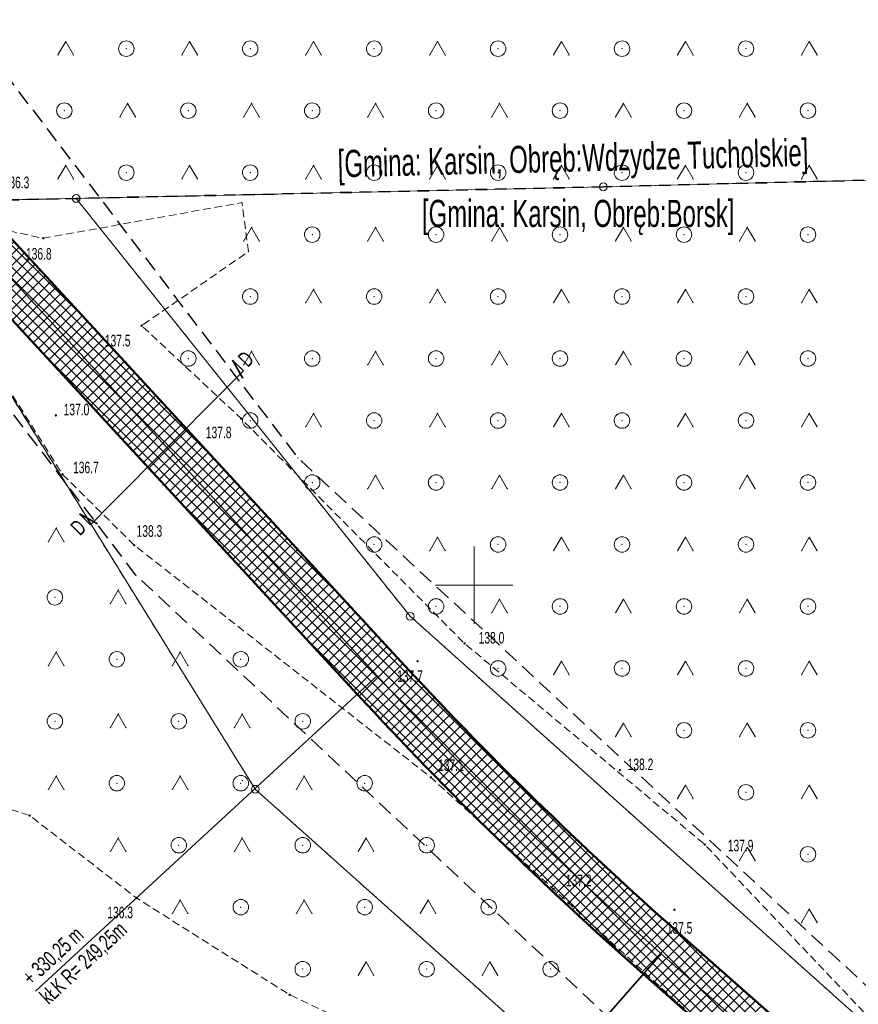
# Model space of a CAD drawing. Extents: x 6456700 to 6518119, y 5963420 to 5980059.
# Tile 89 of 256: x 6511989 to 6512044, y 5964722 to 5964785. Entities that reach past the tile are written whole.
import ezdxf
from ezdxf.enums import TextEntityAlignment as Align

# ---------------------------------------------------------------- set-up
doc = ezdxf.new("R2010")
doc.units = 0
doc.header["$MEASUREMENT"] = 0
for name, pattern in [('L_0_03', [1, 0.5, -0.5]), ('L_0_04', [1.5, 1, -0.5]), ('L_0_50', [1.25, 0.75, -0.5]), ('L_0_5A', [0.75, 0.5, -0.25])]:
    doc.linetypes.add(name, pattern=pattern)
doc.layers.get('0').update_dxf_attribs({"color": 2, "linetype": 'CONTINUOUS', "lineweight": 5})
for name, color, linetype, lineweight in [('18mm Kreska ciągła', 7, 'CONTINUOUS', 18), ('202_punkt_graniczny', 7, 'CONTINUOUS', 18), ('216_obreb_ewidencyjny', 7, 'CONTINUOUS', 18), ('218_kontur_uzytku_gruntowego', 96, 'L_0_03', 18), ('219_dzialka_ewidencyjna', 7, 'CONTINUOUS', 18), ('35mm Ciągła', 7, 'CONTINUOUS', 35), ('50mm Kreska ciągła', 7, 'CONTINUOUS', 50), ('9mm Kreska ciągła', 252, 'CONTINUOUS', 9), ('ogrodzenie_trwale', 7, 'CONTINUOUS', 18), ('pikieta_naturalna', 7, 'CONTINUOUS', 18), ('pikieta_naturalna_Atr2', 7, 'CONTINUOUS', 18), ('siatka_krzyrzy', 7, 'CONTINUOUS', 18), ('teren_zalesiony', 7, 'CONTINUOUS', 18), ('Zakres', 7, 'CONTINUOUS', 18)]:
    doc.layers.add(name, color=color, linetype=linetype, lineweight=lineweight)
doc.styles.get("Standard").update_dxf_attribs({"font": 'txt', "width": 0.75})
doc.styles.add('Znaczniki', font='GOTHIC.TTF', dxfattribs={"width": 0.7})

# ---------------------------------------------------------------- blocks, each defined once
blk = doc.blocks.new('mdcp_nowa')
at = {"layer": 'pikieta_naturalna', "linetype": 'Continuous', "lineweight": 18}
for points in [[(6494722.19, 5981222.345, 1), (6494722.19, 5981222.435, 1)], [(6494728.54, 5981216.705, 1), (6494728.54, 5981216.795, 1)], [(6494723, 5981210.915, 1), (6494723, 5981211.005, 1)], [(6494734.96, 5981210.705, 1), (6494734.96, 5981210.795, 1)], [(6494723.42, 5981207.115, 1), (6494723.42, 5981207.205, 1)], [(6494728.06, 5981202.535, 1), (6494728.06, 5981202.625, 1)], [(6494749.38, 5981196.195, 1), (6494749.38, 5981196.285, 1)], [(6494746.35, 5981195.045, 1), (6494746.35, 5981195.135, 1)], [(6494747.2, 5981187.555, 1), (6494747.2, 5981187.645, 1)], [(6494759.41, 5981188.015, 1), (6494759.41, 5981188.105, 1)], [(6494721.31, 5981185.085, 1), (6494721.31, 5981185.175, 1)], [(6494764.89, 5981183.215, 1), (6494764.89, 5981183.305, 1)], [(6494728.2, 5981179.765, 1), (6494728.2, 5981179.855, 1)], [(6494755.13, 5981180.335, 1), (6494755.13, 5981180.425, 1)], [(6494762.93, 5981179.005, 1), (6494762.93, 5981179.095, 1)], [(6494738.09, 5981173.515, 1), (6494738.09, 5981173.605, 1)]]:
    blk.add_hatch(color=18, dxfattribs=at).paths.add_polyline_path(points)
at = {"layer": '202_punkt_graniczny', "color": 7, "linetype": 'Continuous', "lineweight": 18}
for centre in [(6494758.34, 5981225.71), (6494724.31, 5981224.96), (6494745.87, 5981197.99), (6494735.87, 5981186.83)]:
    blk.add_circle(centre, 0.25, dxfattribs=at)
at = {"layer": '202_punkt_graniczny'}
for p in [(6494758.34, 5981225.71), (6494724.31, 5981224.96), (6494745.87, 5981197.99), (6494735.87, 5981186.83)]:
    blk.add_point(p, dxfattribs=at)
at = {"layer": '216_obreb_ewidencyjny', "color": 7, "linetype": 'L_0_50', "lineweight": 35, "flags": 128}
for points in [[(6494810.152, 5981227.023), (6494758.34, 5981225.71)], [(6494758.34, 5981225.71), (6494724.31, 5981224.96)], [(6494712.38, 5981224.7), (6494724.31, 5981224.96)]]:
    blk.add_lwpolyline(points, dxfattribs=at)
at = {"layer": '216_obreb_ewidencyjny'}
for p in [(6494758.34, 5981225.71), (6494724.31, 5981224.96), (6494724.31, 5981224.96)]:
    blk.add_point(p, dxfattribs=at)
at = {"layer": '218_kontur_uzytku_gruntowego', "lineweight": 18, "flags": 128}
for points in [[(6494810.152, 5981227.023), (6494758.34, 5981225.71)], [(6494758.34, 5981225.71), (6494724.31, 5981224.96)], [(6494724.31, 5981224.96), (6494712.38, 5981224.7)], [(6494712.38, 5981224.7), (6494735.87, 5981186.83)], [(6494745.87, 5981197.99), (6494724.31, 5981224.96)], [(6494810.28, 5981140.37), (6494745.87, 5981197.99)], [(6494735.87, 5981186.83), (6494800.28, 5981129.22)]]:
    blk.add_lwpolyline(points, dxfattribs=at)
at = {"layer": '218_kontur_uzytku_gruntowego'}
for p in [(6494758.34, 5981225.71), (6494758.34, 5981225.71), (6494758.34, 5981225.71), (6494758.34, 5981225.71), (6494724.31, 5981224.96), (6494724.31, 5981224.96), (6494724.31, 5981224.96), (6494724.31, 5981224.96), (6494724.31, 5981224.96), (6494724.31, 5981224.96), (6494745.87, 5981197.99), (6494745.87, 5981197.99), (6494745.87, 5981197.99), (6494745.87, 5981197.99), (6494735.87, 5981186.83), (6494735.87, 5981186.83), (6494735.87, 5981186.83), (6494735.87, 5981186.83)]:
    blk.add_point(p, dxfattribs=at)
at = {"layer": '219_dzialka_ewidencyjna', "color": 3, "linetype": 'Continuous', "lineweight": 18, "flags": 128}
for points in [[(6494758.34, 5981225.71), (6494810.152, 5981227.023)], [(6494724.31, 5981224.96), (6494758.34, 5981225.71)], [(6494712.38, 5981224.7), (6494724.31, 5981224.96)], [(6494712.38, 5981224.7), (6494735.87, 5981186.83)], [(6494724.31, 5981224.96), (6494745.87, 5981197.99)], [(6494745.87, 5981197.99), (6494810.28, 5981140.37)], [(6494800.28, 5981129.22), (6494735.87, 5981186.83)]]:
    blk.add_lwpolyline(points, dxfattribs=at)
at = {"layer": '219_dzialka_ewidencyjna', "color": 3}
for p in [(6494758.34, 5981225.71), (6494758.34, 5981225.71), (6494724.31, 5981224.96), (6494724.31, 5981224.96), (6494724.31, 5981224.96), (6494745.87, 5981197.99), (6494745.87, 5981197.99), (6494735.87, 5981186.83), (6494735.87, 5981186.83)]:
    blk.add_point(p, dxfattribs=at)
at = {"layer": 'ogrodzenie_trwale'}
for p in [(6494723.42, 5981207.16), (6494729.23, 5981197.54), (6494735.03, 5981187.38)]:
    blk.add_point(p, dxfattribs=at)
at = {"layer": 'pikieta_naturalna', "color": 7, "linetype": 'Continuous', "lineweight": 18}
for centre in [(6494722.19, 5981222.39), (6494728.54, 5981216.75), (6494723, 5981210.96), (6494734.96, 5981210.75), (6494723.42, 5981207.16), (6494728.06, 5981202.58), (6494749.38, 5981196.24), (6494746.35, 5981195.09), (6494747.2, 5981187.6), (6494759.41, 5981188.06), (6494721.31, 5981185.13), (6494764.89, 5981183.26), (6494728.2, 5981179.81), (6494755.13, 5981180.38), (6494762.93, 5981179.05), (6494738.09, 5981173.56)]:
    blk.add_circle(centre, 0.045, dxfattribs=at)
at = {"layer": 'pikieta_naturalna'}
for p in [(6494722.19, 5981222.39), (6494728.54, 5981216.75), (6494723, 5981210.96), (6494734.96, 5981210.75), (6494723.42, 5981207.16), (6494728.06, 5981202.58), (6494749.38, 5981196.24), (6494746.35, 5981195.09), (6494747.2, 5981187.6), (6494759.41, 5981188.06), (6494721.31, 5981185.13), (6494764.89, 5981183.26), (6494755.13, 5981180.38), (6494728.2, 5981179.81), (6494762.93, 5981179.05), (6494738.09, 5981173.56)]:
    blk.add_point(p, dxfattribs=at)
at = {"layer": 'siatka_krzyrzy', "linetype": 'Continuous', "lineweight": 18, "flags": 128}
for points in [[(6494750, 5981197.5), (6494750, 5981202.5)], [(6494747.5, 5981200), (6494752.5, 5981200)]]:
    blk.add_lwpolyline(points, dxfattribs=at)
at = {"layer": 'teren_zalesiony', "color": 7, "linetype": 'L_0_5A', "lineweight": 18, "flags": 128}
for points in [[(6494872.19, 5981095.54), (6494855.83, 5981097.47), (6494845.33, 5981106.88), (6494836.82, 5981120.26), (6494828.12, 5981129.71), (6494819.54, 5981132.65), (6494802.27, 5981146.79), (6494790.45, 5981160.62), (6494777.93, 5981169.52), (6494764.89, 5981183.26), (6494749.38, 5981196.24), (6494734.96, 5981210.75), (6494728.54, 5981216.75), (6494735.43, 5981221.53), (6494735.01, 5981224.69), (6494722.19, 5981222.39), (6494712.46, 5981224.52), (6494714.22, 5981236.42), (6494712.82, 5981273.82), (6494713.85, 5981296.4), (6494713.31, 5981300.28), (6494735.77, 5981301.14), (6494811.66, 5981185.02), (6494865.53, 5981120.26)], [(6494766.38, 5981160.13), (6494738.09, 5981173.56), (6494728.2, 5981179.81), (6494721.31, 5981185.13), (6494711.85, 5981188.25), (6494712.46, 5981224.52), (6494723.42, 5981207.16), (6494728.06, 5981202.58), (6494747.2, 5981187.6), (6494755.13, 5981180.38), (6494771.86, 5981165.03)]]:
    blk.add_lwpolyline(points, close=True, dxfattribs=at)
at = {"layer": 'teren_zalesiony', "color": 7, "linetype": 'Continuous', "lineweight": 18, "flags": 128}
for points in [[(6494723.133, 5981234.223), (6494723.633, 5981235.089)], [(6494723.633, 5981235.089), (6494724.133, 5981234.223)], [(6494731.133, 5981234.223), (6494731.633, 5981235.089)], [(6494731.633, 5981235.089), (6494732.133, 5981234.223)], [(6494739.133, 5981234.223), (6494739.633, 5981235.089)], [(6494739.633, 5981235.089), (6494740.133, 5981234.223)], [(6494747.133, 5981234.223), (6494747.633, 5981235.089)], [(6494747.633, 5981235.089), (6494748.133, 5981234.223)], [(6494755.133, 5981234.223), (6494755.633, 5981235.089)], [(6494755.633, 5981235.089), (6494756.133, 5981234.223)], [(6494763.133, 5981234.223), (6494763.633, 5981235.089)], [(6494763.633, 5981235.089), (6494764.133, 5981234.223)], [(6494771.133, 5981234.223), (6494771.633, 5981235.089)], [(6494771.633, 5981235.089), (6494772.133, 5981234.223)], [(6494727.133, 5981230.223), (6494727.633, 5981231.089)], [(6494727.633, 5981231.089), (6494728.133, 5981230.223)], [(6494735.133, 5981230.223), (6494735.633, 5981231.089)], [(6494735.633, 5981231.089), (6494736.133, 5981230.223)], [(6494743.133, 5981230.223), (6494743.633, 5981231.089)], [(6494743.633, 5981231.089), (6494744.133, 5981230.223)], [(6494751.133, 5981230.223), (6494751.633, 5981231.089)], [(6494751.633, 5981231.089), (6494752.133, 5981230.223)], [(6494759.133, 5981230.223), (6494759.633, 5981231.089)], [(6494759.633, 5981231.089), (6494760.133, 5981230.223)], [(6494767.133, 5981230.223), (6494767.633, 5981231.089)], [(6494767.633, 5981231.089), (6494768.133, 5981230.223)], [(6494723.133, 5981226.223), (6494723.633, 5981227.089)], [(6494723.633, 5981227.089), (6494724.133, 5981226.223)], [(6494731.133, 5981226.223), (6494731.633, 5981227.089)], [(6494731.633, 5981227.089), (6494732.133, 5981226.223)], [(6494739.133, 5981226.223), (6494739.633, 5981227.089)], [(6494739.633, 5981227.089), (6494740.133, 5981226.223)], [(6494747.133, 5981226.223), (6494747.633, 5981227.089)], [(6494747.633, 5981227.089), (6494748.133, 5981226.223)], [(6494755.133, 5981226.223), (6494755.633, 5981227.089)], [(6494755.633, 5981227.089), (6494756.133, 5981226.223)], [(6494763.133, 5981226.223), (6494763.633, 5981227.089)], [(6494763.633, 5981227.089), (6494764.133, 5981226.223)], [(6494771.133, 5981226.223), (6494771.633, 5981227.089)], [(6494771.633, 5981227.089), (6494772.133, 5981226.223)], [(6494735.133, 5981222.223), (6494735.633, 5981223.089)], [(6494735.633, 5981223.089), (6494736.133, 5981222.223)], [(6494743.133, 5981222.223), (6494743.633, 5981223.089)], [(6494743.633, 5981223.089), (6494744.133, 5981222.223)], [(6494751.133, 5981222.223), (6494751.633, 5981223.089)], [(6494751.633, 5981223.089), (6494752.133, 5981222.223)], [(6494759.133, 5981222.223), (6494759.633, 5981223.089)], [(6494759.633, 5981223.089), (6494760.133, 5981222.223)], [(6494767.133, 5981222.223), (6494767.633, 5981223.089)], [(6494767.633, 5981223.089), (6494768.133, 5981222.223)], [(6494739.133, 5981218.223), (6494739.633, 5981219.089)], [(6494739.633, 5981219.089), (6494740.133, 5981218.223)], [(6494747.133, 5981218.223), (6494747.633, 5981219.089)], [(6494747.633, 5981219.089), (6494748.133, 5981218.223)], [(6494755.133, 5981218.223), (6494755.633, 5981219.089)], [(6494755.633, 5981219.089), (6494756.133, 5981218.223)], [(6494763.133, 5981218.223), (6494763.633, 5981219.089)], [(6494763.633, 5981219.089), (6494764.133, 5981218.223)], [(6494771.133, 5981218.223), (6494771.633, 5981219.089)], [(6494771.633, 5981219.089), (6494772.133, 5981218.223)], [(6494735.133, 5981214.223), (6494735.633, 5981215.089)], [(6494735.633, 5981215.089), (6494736.133, 5981214.223)], [(6494743.133, 5981214.223), (6494743.633, 5981215.089)], [(6494743.633, 5981215.089), (6494744.133, 5981214.223)], [(6494751.133, 5981214.223), (6494751.633, 5981215.089)], [(6494751.633, 5981215.089), (6494752.133, 5981214.223)], [(6494759.133, 5981214.223), (6494759.633, 5981215.089)], [(6494759.633, 5981215.089), (6494760.133, 5981214.223)], [(6494767.133, 5981214.223), (6494767.633, 5981215.089)], [(6494767.633, 5981215.089), (6494768.133, 5981214.223)], [(6494739.133, 5981210.223), (6494739.633, 5981211.089)], [(6494739.633, 5981211.089), (6494740.133, 5981210.223)], [(6494747.133, 5981210.223), (6494747.633, 5981211.089)], [(6494747.633, 5981211.089), (6494748.133, 5981210.223)], [(6494755.133, 5981210.223), (6494755.633, 5981211.089)], [(6494755.633, 5981211.089), (6494756.133, 5981210.223)], [(6494763.133, 5981210.223), (6494763.633, 5981211.089)], [(6494763.633, 5981211.089), (6494764.133, 5981210.223)], [(6494771.133, 5981210.223), (6494771.633, 5981211.089)], [(6494771.633, 5981211.089), (6494772.133, 5981210.223)], [(6494743.133, 5981206.223), (6494743.633, 5981207.089)], [(6494743.633, 5981207.089), (6494744.133, 5981206.223)], [(6494751.133, 5981206.223), (6494751.633, 5981207.089)], [(6494751.633, 5981207.089), (6494752.133, 5981206.223)], [(6494759.133, 5981206.223), (6494759.633, 5981207.089)], [(6494759.633, 5981207.089), (6494760.133, 5981206.223)], [(6494767.133, 5981206.223), (6494767.633, 5981207.089)], [(6494767.633, 5981207.089), (6494768.133, 5981206.223)], [(6494722.523, 5981202.813), (6494723.023, 5981203.679)], [(6494723.023, 5981203.679), (6494723.523, 5981202.813)], [(6494747.133, 5981202.223), (6494747.633, 5981203.089)], [(6494747.633, 5981203.089), (6494748.133, 5981202.223)], [(6494755.133, 5981202.223), (6494755.633, 5981203.089)], [(6494755.633, 5981203.089), (6494756.133, 5981202.223)], [(6494763.133, 5981202.223), (6494763.633, 5981203.089)], [(6494763.633, 5981203.089), (6494764.133, 5981202.223)], [(6494771.133, 5981202.223), (6494771.633, 5981203.089)], [(6494771.633, 5981203.089), (6494772.133, 5981202.223)], [(6494726.523, 5981198.813), (6494727.023, 5981199.679)], [(6494727.023, 5981199.679), (6494727.523, 5981198.813)], [(6494751.133, 5981198.223), (6494751.633, 5981199.089)], [(6494751.633, 5981199.089), (6494752.133, 5981198.223)], [(6494759.133, 5981198.223), (6494759.633, 5981199.089)], [(6494759.633, 5981199.089), (6494760.133, 5981198.223)], [(6494767.133, 5981198.223), (6494767.633, 5981199.089)], [(6494767.633, 5981199.089), (6494768.133, 5981198.223)], [(6494722.523, 5981194.813), (6494723.023, 5981195.679)], [(6494723.023, 5981195.679), (6494723.523, 5981194.813)], [(6494730.523, 5981194.813), (6494731.023, 5981195.679)], [(6494731.023, 5981195.679), (6494731.523, 5981194.813)], [(6494755.133, 5981194.223), (6494755.633, 5981195.089)], [(6494755.633, 5981195.089), (6494756.133, 5981194.223)], [(6494763.133, 5981194.223), (6494763.633, 5981195.089)], [(6494763.633, 5981195.089), (6494764.133, 5981194.223)], [(6494771.133, 5981194.223), (6494771.633, 5981195.089)], [(6494771.633, 5981195.089), (6494772.133, 5981194.223)], [(6494726.523, 5981190.813), (6494727.023, 5981191.679)], [(6494727.023, 5981191.679), (6494727.523, 5981190.813)], [(6494734.523, 5981190.813), (6494735.023, 5981191.679)], [(6494735.023, 5981191.679), (6494735.523, 5981190.813)], [(6494759.133, 5981190.223), (6494759.633, 5981191.089)], [(6494759.633, 5981191.089), (6494760.133, 5981190.223)], [(6494767.133, 5981190.223), (6494767.633, 5981191.089)], [(6494767.633, 5981191.089), (6494768.133, 5981190.223)], [(6494722.523, 5981186.813), (6494723.023, 5981187.679)], [(6494723.023, 5981187.679), (6494723.523, 5981186.813)], [(6494730.523, 5981186.813), (6494731.023, 5981187.679)], [(6494731.023, 5981187.679), (6494731.523, 5981186.813)], [(6494738.523, 5981186.813), (6494739.023, 5981187.679)], [(6494739.023, 5981187.679), (6494739.523, 5981186.813)], [(6494763.133, 5981186.223), (6494763.633, 5981187.089)], [(6494763.633, 5981187.089), (6494764.133, 5981186.223)], [(6494771.133, 5981186.223), (6494771.633, 5981187.089)], [(6494771.633, 5981187.089), (6494772.133, 5981186.223)], [(6494726.523, 5981182.813), (6494727.023, 5981183.679)], [(6494727.023, 5981183.679), (6494727.523, 5981182.813)], [(6494734.523, 5981182.813), (6494735.023, 5981183.679)], [(6494735.023, 5981183.679), (6494735.523, 5981182.813)], [(6494742.523, 5981182.813), (6494743.023, 5981183.679)], [(6494743.023, 5981183.679), (6494743.523, 5981182.813)], [(6494767.133, 5981182.223), (6494767.633, 5981183.089)], [(6494767.633, 5981183.089), (6494768.133, 5981182.223)], [(6494730.523, 5981178.813), (6494731.023, 5981179.679)], [(6494731.023, 5981179.679), (6494731.523, 5981178.813)], [(6494738.523, 5981178.813), (6494739.023, 5981179.679)], [(6494739.023, 5981179.679), (6494739.523, 5981178.813)], [(6494746.523, 5981178.813), (6494747.023, 5981179.679)], [(6494747.023, 5981179.679), (6494747.523, 5981178.813)], [(6494771.133, 5981178.223), (6494771.633, 5981179.089)], [(6494771.633, 5981179.089), (6494772.133, 5981178.223)], [(6494742.523, 5981174.813), (6494743.023, 5981175.679)], [(6494743.023, 5981175.679), (6494743.523, 5981174.813)], [(6494750.523, 5981174.813), (6494751.023, 5981175.679)], [(6494751.023, 5981175.679), (6494751.523, 5981174.813)]]:
    blk.add_lwpolyline(points, dxfattribs=at)
at = {"layer": 'teren_zalesiony', "color": 7, "linetype": 'Continuous', "lineweight": 18}
for centre in [(6494727.546, 5981234.626), (6494735.546, 5981234.626), (6494743.546, 5981234.626), (6494751.546, 5981234.626), (6494759.546, 5981234.626), (6494767.546, 5981234.626), (6494723.546, 5981230.626), (6494731.546, 5981230.626), (6494739.546, 5981230.626), (6494747.546, 5981230.626), (6494755.546, 5981230.626), (6494763.546, 5981230.626), (6494771.546, 5981230.626), (6494727.546, 5981226.626), (6494735.546, 5981226.626), (6494743.546, 5981226.626), (6494751.546, 5981226.626), (6494759.546, 5981226.626), (6494767.546, 5981226.626), (6494739.546, 5981222.626), (6494747.546, 5981222.626), (6494755.546, 5981222.626), (6494763.546, 5981222.626), (6494771.546, 5981222.626), (6494735.546, 5981218.626), (6494743.546, 5981218.626), (6494751.546, 5981218.626), (6494759.546, 5981218.626), (6494767.546, 5981218.626), (6494731.546, 5981214.626), (6494739.546, 5981214.626), (6494747.546, 5981214.626), (6494755.546, 5981214.626), (6494763.546, 5981214.626), (6494771.546, 5981214.626), (6494735.546, 5981210.626), (6494743.546, 5981210.626), (6494751.546, 5981210.626), (6494759.546, 5981210.626), (6494767.546, 5981210.626), (6494739.546, 5981206.626), (6494747.546, 5981206.626), (6494755.546, 5981206.626), (6494763.546, 5981206.626), (6494771.546, 5981206.626), (6494743.546, 5981202.626), (6494751.546, 5981202.626), (6494759.546, 5981202.626), (6494767.546, 5981202.626), (6494722.936, 5981199.216), (6494747.546, 5981198.626), (6494755.546, 5981198.626), (6494763.546, 5981198.626), (6494771.546, 5981198.626), (6494726.936, 5981195.216), (6494734.936, 5981195.216), (6494751.546, 5981194.626), (6494759.546, 5981194.626), (6494767.546, 5981194.626), (6494722.936, 5981191.216), (6494730.936, 5981191.216), (6494738.936, 5981191.216), (6494763.546, 5981190.626), (6494771.546, 5981190.626), (6494726.936, 5981187.216), (6494734.936, 5981187.216), (6494742.936, 5981187.216), (6494767.546, 5981186.626), (6494730.936, 5981183.216), (6494738.936, 5981183.216), (6494746.936, 5981183.216), (6494771.546, 5981182.626), (6494734.936, 5981179.216), (6494742.936, 5981179.216), (6494750.936, 5981179.216), (6494738.936, 5981175.216), (6494746.936, 5981175.216), (6494754.936, 5981175.216)]:
    blk.add_circle(centre, 0.5, dxfattribs=at)
at = {"layer": 'teren_zalesiony'}
for p in [(6494723.633, 5981235.089), (6494723.633, 5981235.089), (6494727.546, 5981234.626), (6494731.633, 5981235.089), (6494731.633, 5981235.089), (6494735.546, 5981234.626), (6494739.633, 5981235.089), (6494739.633, 5981235.089), (6494743.546, 5981234.626), (6494747.633, 5981235.089), (6494747.633, 5981235.089), (6494751.546, 5981234.626), (6494755.633, 5981235.089), (6494755.633, 5981235.089), (6494759.546, 5981234.626), (6494763.633, 5981235.089), (6494763.633, 5981235.089), (6494767.546, 5981234.626), (6494771.633, 5981235.089), (6494771.633, 5981235.089), (6494723.133, 5981234.223), (6494724.133, 5981234.223), (6494731.133, 5981234.223), (6494732.133, 5981234.223), (6494739.133, 5981234.223), (6494740.133, 5981234.223), (6494747.133, 5981234.223), (6494748.133, 5981234.223), (6494755.133, 5981234.223), (6494756.133, 5981234.223), (6494763.133, 5981234.223), (6494764.133, 5981234.223), (6494771.133, 5981234.223), (6494772.133, 5981234.223), (6494727.633, 5981231.089), (6494727.633, 5981231.089), (6494735.633, 5981231.089), (6494735.633, 5981231.089), (6494743.633, 5981231.089), (6494743.633, 5981231.089), (6494751.633, 5981231.089), (6494751.633, 5981231.089), (6494759.633, 5981231.089), (6494759.633, 5981231.089), (6494767.633, 5981231.089), (6494767.633, 5981231.089), (6494723.546, 5981230.626), (6494727.133, 5981230.223), (6494728.133, 5981230.223), (6494731.546, 5981230.626), (6494735.133, 5981230.223), (6494736.133, 5981230.223), (6494739.546, 5981230.626), (6494743.133, 5981230.223), (6494744.133, 5981230.223), (6494747.546, 5981230.626), (6494751.133, 5981230.223), (6494752.133, 5981230.223), (6494755.546, 5981230.626), (6494759.133, 5981230.223), (6494760.133, 5981230.223), (6494763.546, 5981230.626), (6494767.133, 5981230.223), (6494768.133, 5981230.223), (6494771.546, 5981230.626), (6494723.633, 5981227.089), (6494723.633, 5981227.089), (6494731.633, 5981227.089), (6494731.633, 5981227.089), (6494739.633, 5981227.089), (6494739.633, 5981227.089), (6494747.633, 5981227.089), (6494747.633, 5981227.089), (6494755.633, 5981227.089), (6494755.633, 5981227.089), (6494763.633, 5981227.089), (6494763.633, 5981227.089), (6494771.633, 5981227.089), (6494771.633, 5981227.089), (6494727.546, 5981226.626), (6494735.546, 5981226.626), (6494743.546, 5981226.626), (6494751.546, 5981226.626), (6494759.546, 5981226.626), (6494767.546, 5981226.626), (6494723.133, 5981226.223), (6494724.133, 5981226.223), (6494731.133, 5981226.223), (6494732.133, 5981226.223), (6494739.133, 5981226.223), (6494740.133, 5981226.223), (6494747.133, 5981226.223), (6494748.133, 5981226.223), (6494755.133, 5981226.223), (6494756.133, 5981226.223), (6494763.133, 5981226.223), (6494764.133, 5981226.223), (6494771.133, 5981226.223), (6494772.133, 5981226.223), (6494735.01, 5981224.69), (6494735.633, 5981223.089), (6494735.633, 5981223.089), (6494743.633, 5981223.089), (6494743.633, 5981223.089), (6494751.633, 5981223.089), (6494751.633, 5981223.089), (6494759.633, 5981223.089), (6494759.633, 5981223.089), (6494767.633, 5981223.089), (6494767.633, 5981223.089), (6494739.546, 5981222.626), (6494747.546, 5981222.626), (6494755.546, 5981222.626), (6494763.546, 5981222.626), (6494771.546, 5981222.626), (6494722.19, 5981222.39), (6494735.133, 5981222.223), (6494736.133, 5981222.223), (6494743.133, 5981222.223), (6494744.133, 5981222.223), (6494751.133, 5981222.223), (6494752.133, 5981222.223), (6494759.133, 5981222.223), (6494760.133, 5981222.223), (6494767.133, 5981222.223), (6494768.133, 5981222.223), (6494735.43, 5981221.53), (6494735.546, 5981218.626), (6494739.633, 5981219.089), (6494739.633, 5981219.089), (6494743.546, 5981218.626), (6494747.633, 5981219.089), (6494747.633, 5981219.089), (6494751.546, 5981218.626), (6494755.633, 5981219.089), (6494755.633, 5981219.089), (6494759.546, 5981218.626), (6494763.633, 5981219.089), (6494763.633, 5981219.089), (6494767.546, 5981218.626), (6494771.633, 5981219.089), (6494771.633, 5981219.089), (6494739.133, 5981218.223), (6494740.133, 5981218.223), (6494747.133, 5981218.223), (6494748.133, 5981218.223), (6494755.133, 5981218.223), (6494756.133, 5981218.223), (6494763.133, 5981218.223), (6494764.133, 5981218.223), (6494771.133, 5981218.223), (6494772.133, 5981218.223), (6494728.54, 5981216.75), (6494735.633, 5981215.089), (6494735.633, 5981215.089), (6494743.633, 5981215.089), (6494743.633, 5981215.089), (6494751.633, 5981215.089), (6494751.633, 5981215.089), (6494759.633, 5981215.089), (6494759.633, 5981215.089), (6494767.633, 5981215.089), (6494767.633, 5981215.089), (6494731.546, 5981214.626), (6494735.133, 5981214.223), (6494736.133, 5981214.223), (6494739.546, 5981214.626), (6494743.133, 5981214.223), (6494744.133, 5981214.223), (6494747.546, 5981214.626), (6494751.133, 5981214.223), (6494752.133, 5981214.223), (6494755.546, 5981214.626), (6494759.133, 5981214.223), (6494760.133, 5981214.223), (6494763.546, 5981214.626), (6494767.133, 5981214.223), (6494768.133, 5981214.223), (6494771.546, 5981214.626), (6494739.633, 5981211.089), (6494739.633, 5981211.089), (6494747.633, 5981211.089), (6494747.633, 5981211.089), (6494755.633, 5981211.089), (6494755.633, 5981211.089), (6494763.633, 5981211.089), (6494763.633, 5981211.089), (6494771.633, 5981211.089), (6494771.633, 5981211.089), (6494734.96, 5981210.75), (6494735.546, 5981210.626), (6494743.546, 5981210.626), (6494751.546, 5981210.626), (6494759.546, 5981210.626), (6494767.546, 5981210.626), (6494739.133, 5981210.223), (6494740.133, 5981210.223), (6494747.133, 5981210.223), (6494748.133, 5981210.223), (6494755.133, 5981210.223), (6494756.133, 5981210.223), (6494763.133, 5981210.223), (6494764.133, 5981210.223), (6494771.133, 5981210.223), (6494772.133, 5981210.223), (6494723.42, 5981207.16), (6494739.546, 5981206.626), (6494743.633, 5981207.089), (6494743.633, 5981207.089), (6494747.546, 5981206.626), (6494751.633, 5981207.089), (6494751.633, 5981207.089), (6494755.546, 5981206.626), (6494759.633, 5981207.089), (6494759.633, 5981207.089), (6494763.546, 5981206.626), (6494767.633, 5981207.089), (6494767.633, 5981207.089), (6494771.546, 5981206.626), (6494743.133, 5981206.223), (6494744.133, 5981206.223), (6494751.133, 5981206.223), (6494752.133, 5981206.223), (6494759.133, 5981206.223), (6494760.133, 5981206.223), (6494767.133, 5981206.223), (6494768.133, 5981206.223), (6494723.023, 5981203.679), (6494723.023, 5981203.679), (6494722.523, 5981202.813), (6494723.523, 5981202.813), (6494747.633, 5981203.089), (6494747.633, 5981203.089), (6494755.633, 5981203.089), (6494755.633, 5981203.089), (6494763.633, 5981203.089), (6494763.633, 5981203.089), (6494771.633, 5981203.089), (6494771.633, 5981203.089), (6494728.06, 5981202.58), (6494743.546, 5981202.626), (6494747.133, 5981202.223), (6494748.133, 5981202.223), (6494751.546, 5981202.626), (6494755.133, 5981202.223), (6494756.133, 5981202.223), (6494759.546, 5981202.626), (6494763.133, 5981202.223), (6494764.133, 5981202.223), (6494767.546, 5981202.626), (6494771.133, 5981202.223), (6494772.133, 5981202.223), (6494727.023, 5981199.679), (6494727.023, 5981199.679), (6494722.936, 5981199.216), (6494751.633, 5981199.089), (6494751.633, 5981199.089), (6494759.633, 5981199.089), (6494759.633, 5981199.089), (6494767.633, 5981199.089), (6494767.633, 5981199.089), (6494726.523, 5981198.813), (6494727.523, 5981198.813), (6494747.546, 5981198.626), (6494755.546, 5981198.626), (6494763.546, 5981198.626), (6494771.546, 5981198.626), (6494751.133, 5981198.223), (6494752.133, 5981198.223), (6494759.133, 5981198.223), (6494760.133, 5981198.223), (6494767.133, 5981198.223), (6494768.133, 5981198.223), (6494749.38, 5981196.24), (6494723.023, 5981195.679), (6494723.023, 5981195.679), (6494726.936, 5981195.216), (6494731.023, 5981195.679), (6494731.023, 5981195.679), (6494734.936, 5981195.216), (6494722.523, 5981194.813), (6494723.523, 5981194.813), (6494730.523, 5981194.813), (6494731.523, 5981194.813), (6494751.546, 5981194.626), (6494755.633, 5981195.089), (6494755.633, 5981195.089), (6494759.546, 5981194.626), (6494763.633, 5981195.089), (6494763.633, 5981195.089), (6494767.546, 5981194.626), (6494771.633, 5981195.089), (6494771.633, 5981195.089), (6494755.133, 5981194.223), (6494756.133, 5981194.223), (6494763.133, 5981194.223), (6494764.133, 5981194.223), (6494771.133, 5981194.223), (6494772.133, 5981194.223), (6494727.023, 5981191.679), (6494727.023, 5981191.679), (6494735.023, 5981191.679), (6494735.023, 5981191.679), (6494722.936, 5981191.216), (6494726.523, 5981190.813), (6494727.523, 5981190.813), (6494730.936, 5981191.216), (6494734.523, 5981190.813), (6494735.523, 5981190.813), (6494738.936, 5981191.216), (6494759.633, 5981191.089), (6494759.633, 5981191.089), (6494767.633, 5981191.089), (6494767.633, 5981191.089), (6494759.133, 5981190.223), (6494760.133, 5981190.223), (6494763.546, 5981190.626), (6494767.133, 5981190.223), (6494768.133, 5981190.223), (6494771.546, 5981190.626), (6494723.023, 5981187.679), (6494723.023, 5981187.679), (6494731.023, 5981187.679), (6494731.023, 5981187.679), (6494739.023, 5981187.679), (6494739.023, 5981187.679), (6494747.2, 5981187.6), (6494726.936, 5981187.216), (6494734.936, 5981187.216), (6494742.936, 5981187.216), (6494763.633, 5981187.089), (6494763.633, 5981187.089), (6494771.633, 5981187.089), (6494771.633, 5981187.089), (6494722.523, 5981186.813), (6494723.523, 5981186.813), (6494730.523, 5981186.813), (6494731.523, 5981186.813), (6494738.523, 5981186.813), (6494739.523, 5981186.813), (6494763.133, 5981186.223), (6494764.133, 5981186.223), (6494767.546, 5981186.626), (6494771.133, 5981186.223), (6494772.133, 5981186.223), (6494721.31, 5981185.13), (6494727.023, 5981183.679), (6494727.023, 5981183.679), (6494735.023, 5981183.679), (6494735.023, 5981183.679), (6494743.023, 5981183.679), (6494743.023, 5981183.679), (6494730.936, 5981183.216), (6494738.936, 5981183.216), (6494746.936, 5981183.216), (6494764.89, 5981183.26), (6494767.633, 5981183.089), (6494767.633, 5981183.089), (6494726.523, 5981182.813), (6494727.523, 5981182.813), (6494734.523, 5981182.813), (6494735.523, 5981182.813), (6494742.523, 5981182.813), (6494743.523, 5981182.813), (6494771.546, 5981182.626), (6494767.133, 5981182.223), (6494768.133, 5981182.223), (6494755.13, 5981180.38), (6494728.2, 5981179.81), (6494731.023, 5981179.679), (6494731.023, 5981179.679), (6494739.023, 5981179.679), (6494739.023, 5981179.679), (6494747.023, 5981179.679), (6494747.023, 5981179.679), (6494730.523, 5981178.813), (6494731.523, 5981178.813), (6494734.936, 5981179.216), (6494738.523, 5981178.813), (6494739.523, 5981178.813), (6494742.936, 5981179.216), (6494746.523, 5981178.813), (6494747.523, 5981178.813), (6494750.936, 5981179.216), (6494771.633, 5981179.089), (6494771.633, 5981179.089), (6494771.133, 5981178.223), (6494772.133, 5981178.223), (6494743.023, 5981175.679), (6494743.023, 5981175.679), (6494751.023, 5981175.679), (6494751.023, 5981175.679), (6494738.936, 5981175.216), (6494742.523, 5981174.813), (6494743.523, 5981174.813), (6494746.936, 5981175.216), (6494750.523, 5981174.813), (6494751.523, 5981174.813), (6494754.936, 5981175.216), (6494738.09, 5981173.56)]:
    blk.add_point(p, dxfattribs=at)
at = {"layer": 'Zakres', "linetype": 'L_0_04', "lineweight": 25, "flags": 128}
blk.add_lwpolyline([(6495113.77, 5985050.22), (6495121.12, 5984877.07), (6495125.76, 5984757.87), (6495129.89, 5984649.81), (6495141.08, 5984611.3), (6495145.77, 5984544.53), (6495147.36, 5984487.27), (6495157.22, 5984392.07), (6495162.95, 5984387.45), (6495180.24, 5984384.16), (6495229.5, 5984386.61), (6495251.65, 5984373.41), (6495258.77, 5984357.12), (6495255.44, 5984330.44), (6495250.77, 5984304.39), (6495252.21, 5984282.78), (6495255.46, 5984256.45), (6495254.94, 5984238.25), (6495266.4, 5984211), (6495277.24, 5984182.33), (6495294.2, 5984133.19), (6495300.94, 5984095.37), (6495313.24, 5984037.69), (6495317.44, 5983978.18), (6495300.35, 5983922.18), (6495282.35, 5983883.38), (6495266.21, 5983862.23), (6495242.03, 5983839.67), (6495211.11, 5983816.86), (6495158.26, 5983772.66), (6495130.6, 5983651.16), (6495116.31, 5983543.43), (6495129.51, 5983346.73), (6495134.58, 5983264.71), (6495139.64, 5983186.97), (6495193.25, 5983077.94), (6495199.2, 5983041.97), (6495206.23, 5983026), (6495208.96, 5983004.88), (6495202.27, 5982979.48), (6495202.42, 5982950.13), (6495209.35, 5982897.38), (6495215.97, 5982850.34), (6495228.6, 5982809.97), (6495226.85, 5982778.82), (6495225.04, 5982750.56), (6495220.26, 5982723.37), (6495226.54, 5982679.97), (6495206.06, 5982669.48), (6495192.68, 5982657.71), (6495184.57, 5982648.65), (6495174.78, 5982624.58), (6495164.23, 5982604.61), (6495150.7, 5982588.3), (6495137.69, 5982582.43), (6495118.26, 5982573.75), (6495100.35, 5982558.42), (6495090.36, 5982544.99), (6495075.87, 5982519.06), (6495060.83, 5982499.68), (6495049.41, 5982485.49), (6495035.07, 5982459.7), (6495006.7, 5982406.64), (6494980.89, 5982351.84), (6494944.35, 5982293.29), (6494925.72, 5982250.11), (6494905.2, 5982190.37), (6494898.43, 5982153.5), (6494879.51, 5982063.89), (6494864.14, 5981992.66), (6494816.93, 5981768.61), (6494777.79, 5981577.7), (6494739.84, 5981394.72), (6494718.65, 5981297.89), (6494716.45, 5981237.31), (6494738.62, 5981208.21), (6494776.48, 5981173.06), (6494817.16, 5981137.44), (6494847.63, 5981109.8), (6494877.39, 5981077.08), (6494912.75, 5981030.55), (6494916.06, 5981014.71), (6494903.86, 5980957.01), (6494916.13, 5980953.51), (6494892.32, 5980927.59), (6494850.7, 5980858.8), (6494806.81, 5980779.89), (6494785.1, 5980753.49), (6494715.22, 5980723.29), (6494679.96, 5980686.78), (6494651.35, 5980651.29), (6494549.14, 5980683.24), (6494511.84, 5980659.66), (6494443.61, 5980630.33), (6494428.78, 5980598.6), (6494431.58, 5980579.46), (6494420.56, 5980549.76), (6494416.45, 5980528.2), (6494403.86, 5980507.16), (6494388.89, 5980482.96), (6494365.32, 5980407.99), (6494335.67, 5980315.15), (6494332.29, 5980297.41), (6494335.1, 5980278.18), (6494347.25, 5980254.84), (6494336.79, 5980250.09), (6494300.04, 5980271.34), (6494320.8, 5980301.43), (6494336.81, 5980349.17), (6494344.85, 5980380.92), (6494360.85, 5980437.13), (6494374.18, 5980476.38), (6494386.14, 5980498.84), (6494403.02, 5980528.52), (6494411.33, 5980563.19), (6494420.84, 5980586.25), (6494420.25, 5980601.11), (6494434.95, 5980635.94), (6494446.75, 5980644.99), (6494465.77, 5980647.27), (6494513.02, 5980669.46), (6494507.85, 5980679.68), (6494547.89, 5980705.83), (6494570.06, 5980691.34), (6494636.17, 5980669.05), (6494706.14, 5980756.86), (6494742.78, 5980772.58), (6494798.53, 5980814.27), (6494826.12, 5980867.97), (6494849.57, 5980908.6), (6494845.35, 5980942.01), (6494853.94, 5980970.83), (6494891.08, 5980960.54), (6494890.11, 5980965.73), (6494903.94, 5981025.69), (6494869.98, 5981070.3), (6494770.97, 5981160.58), (6494728.18, 5981200.64), (6494706.13, 5981229.56), (6494707.94, 5981299.75), (6494728.84, 5981398.1), (6494767.06, 5981580.19), (6494806.17, 5981770.55), (6494854.36, 5981994.76), (6494869.73, 5982065.97), (6494888.61, 5982155.44), (6494891.67, 5982173.95), (6494895.82, 5982197.45), (6494916.38, 5982253.72), (6494935.47, 5982297.95), (6494954.97, 5982331.67), (6494972.09, 5982356.64), (6494997.76, 5982411.14), (6495026.29, 5982464.48), (6495041.09, 5982491.09), (6495052.99, 5982505.88), (6495067.51, 5982524.6), (6495081.94, 5982550.43), (6495092.99, 5982565.28), (6495112.86, 5982582.29), (6495133.59, 5982591.55), (6495144.48, 5982596.46), (6495155.87, 5982610.19), (6495165.7, 5982628.8), (6495175.96, 5982654.03), (6495185.62, 5982664.83), (6495200.4, 5982677.82), (6495212.49, 5982688.04), (6495209.64, 5982723.43), (6495215.22, 5982750.57), (6495216.87, 5982779.54), (6495218.31, 5982809.31), (6495206.86, 5982847.92), (6495199.44, 5982894.74), (6495192.11, 5982948.71), (6495190.16, 5982979.24), (6495183.47, 5983075.16), (6495129.79, 5983184.34), (6495124.6, 5983264.07), (6495119.53, 5983346.09), (6495106.27, 5983543.75), (6495120.74, 5983652.9), (6495148.75, 5983779.42), (6495204.15, 5983826.04), (6495273.41, 5983889.36), (6495288.53, 5983927.42), (6495300.83, 5983964.69), (6495303.91, 5983980.14), (6495301.32, 5984039.55), (6495291.1, 5984093.63), (6495284.5, 5984130.67), (6495267.84, 5984178.93), (6495257.12, 5984207.3), (6495244.96, 5984236.19), (6495244.79, 5984255.42), (6495242.25, 5984281.97), (6495240.71, 5984304.95), (6495245.55, 5984331.94), (6495248.51, 5984355.64), (6495243.77, 5984366.47), (6495226.98, 5984376.47), (6495179.54, 5984374.12), (6495158.61, 5984378.09), (6495147.7, 5984386.91), (6495137.38, 5984486.61), (6495135.78, 5984544.04), (6495131.18, 5984609.54), (6495119.95, 5984648.2), (6495115.76, 5984757.49), (6495111.12, 5984876.67), (6495103.73, 5985050.93), (6495109.36, 5985081.73), (6495120.41, 5985085.88)], close=True, dxfattribs=at)
at = {"layer": 'Zakres'}
for p in [(6494738.62, 5981208.21), (6494728.18, 5981200.64)]:
    blk.add_point(p, dxfattribs=at)
at = {"layer": '216_obreb_ewidencyjny', "lineweight": 35, "width": 0.66}
blk.add_text('[Gmina: Karsin, Obręb:Wdzydze Tucholskie]', height=1.75, rotation=1.4, dxfattribs=at).set_placement((6494741.17, 5981228.07), align=Align.TOP_LEFT)
blk.add_text('[Gmina: Karsin, Obręb:Borsk]', height=1.75, dxfattribs=at).set_placement((6494746.63, 5981224.87), align=Align.TOP_LEFT)
at = {"layer": 'pikieta_naturalna_Atr2', "color": 7, "lineweight": 15, "width": 0.66}
for s, p in [('136.3', (6494719.63, 5981226.37)), ('136.8', (6494721.07, 5981221.76)), ('137.5', (6494726.16, 5981216.16)), ('137.0', (6494723.5, 5981211.71)), ('137.8', (6494732.68, 5981210.23)), ('136.7', (6494724.11, 5981207.97)), ('138.3', (6494728.21, 5981203.87)), ('138.0', (6494750.29, 5981196.98)), ('137.7', (6494745.03, 5981194.5)), ('137.1', (6494747.67, 5981188.76)), ('138.2', (6494759.91, 5981188.81)), ('137.9', (6494766.37, 5981183.57)), ('137.2', (6494755.92, 5981181.32)), ('136.3', (6494726.32, 5981179.25)), ('137.5', (6494762.43, 5981178.25))]:
    blk.add_text(s, height=0.75, dxfattribs=at).set_placement(p, align=Align.TOP_LEFT)

msp = doc.modelspace()

# ---------------------------------------------------------------- block references
at = {"linetype": 'ByBlock'}
msp.add_blockref('mdcp_nowa', (17268.786, -16450.998), dxfattribs=at)

# ---------------------------------------------------------------- next in the draw order: hatches: boundary and pattern name
at = {"layer": '9mm Kreska ciągła'}
h = msp.add_hatch(dxfattribs=at)
h.set_pattern_fill('ANSI37', color=256, scale=4)
h.set_pattern_definition([(45, (6511391.7311, 5964414.95413), (-0.3535534, 0.3535534), []), (135, (6511391.7311, 5964414.95413), (-0.3535534, -0.3535534), [])])
h.paths.add_polyline_path([(6511984.082, 5964771.402), (6511986.655, 5964773.776), (6512013.817, 5964744.33, 0.025742), (6512032.026, 5964726.523), (6512141.367, 5964630.089, -0.068261), (6512159.562, 5964608.994), (6512175.935, 5964583.751, -0.215922), (6512180.47, 5964553.766), (6512164.353, 5964496.691, 0.178914), (6512164.804, 5964490.987, 0.545091), (6512169.798, 5964490.285), (6512163.387, 5964482.863, 0.371591), (6512163.389, 5964486.781, -0.251667), (6512160.985, 5964497.642), (6512177.102, 5964554.717, 0.215922), (6512172.999, 5964581.847), (6512156.625, 5964607.09, 0.068261), (6512139.052, 5964627.464), (6512029.711, 5964723.898, -0.025742), (6512011.245, 5964741.957)])

# ---------------------------------------------------------------- next in the draw order: linework, layer by layer
at = {"layer": '18mm Kreska ciągła', "color": 4, "ltscale": 0.1}
msp.add_lwpolyline([(6512168.646, 5965713.182), (6512167.854, 5965712.712, 0.209217), (6512163.177, 5965706.2), (6512131.016, 5965555.627, 0.000754), (6512124.763, 5965526.137), (6511981.952, 5964848.133, 0.046783), (6511981.208, 5964841.64), (6511980.073, 5964786.562, 0.193797), (6511985.368, 5964772.589), (6512012.531, 5964743.143, 0.025742), (6512030.868, 5964725.211), (6512140.209, 5964628.776, -0.068261), (6512158.093, 5964608.042), (6512174.467, 5964582.799, -0.215922), (6512178.786, 5964554.241), (6512162.669, 5964497.166, 0.284572), (6512165.572, 5964487.044), (6512166.371, 5964486.319)], format="xyb", dxfattribs=at)
at = {"layer": '35mm Ciągła'}
for p, q in [((6512003.888, 5964762.827), (6512003.179, 5964763.533)), ((6512003.179, 5964763.533), (6512003.844, 5964762.366)), ((6512002.477, 5964761.41), (6512003.888, 5964762.827)), ((6511995.423, 5964754.322), (6511994.012, 5964752.905)), ((6511994.012, 5964752.905), (6511993.303, 5964753.61)), ((6511993.303, 5964753.61), (6511994.473, 5964752.951)), ((6512012.531, 5964743.143), (6511990.48, 5964722.802)), ((6512030.868, 5964725.211), (6512011.025, 5964702.711))]:
    msp.add_line(p, q, dxfattribs=at)
at = {"layer": '35mm Ciągła', "lineweight": 5}
msp.add_line((6511995.423, 5964754.322), (6512002.477, 5964761.41), dxfattribs=at)
at = {"layer": '50mm Kreska ciągła', "color": 6, "ltscale": 0.1}
msp.add_lwpolyline([(6511984.081, 5964771.403, 0.000009), (6511984.082, 5964771.402), (6512011.245, 5964741.957, 0.025742), (6512029.711, 5964723.898), (6512139.052, 5964627.464, -0.068261), (6512156.625, 5964607.09), (6512172.999, 5964581.847, -0.215922), (6512177.102, 5964554.717), (6512160.985, 5964497.642, 0.251667), (6512163.389, 5964486.781, -0.371591), (6512163.387, 5964482.863), (6512169.798, 5964490.285, -0.545091), (6512164.804, 5964490.987, -0.178914), (6512164.353, 5964496.691), (6512180.47, 5964553.766, 0.215922), (6512175.935, 5964583.751), (6512159.562, 5964608.994, 0.068261), (6512141.367, 5964630.089), (6512032.026, 5964726.523, -0.025742), (6512013.817, 5964744.33), (6511986.655, 5964773.776), (6511986.655, 5964773.776)], format="xyb", close=True, dxfattribs=at)

# ---------------------------------------------------------------- next in the draw order: texts
at = {"layer": '18mm Kreska ciągła', "insert": (6511990.48, 5964722.802), "char_height": 1, "attachment_point": 4, "rotation": 42.69058, "style": 'Znaczniki'}
msp.add_mtext('+ 330,25 m\\PkŁK R= 249,25m', dxfattribs=at)
at = {"layer": '35mm Ciągła', "char_height": 1, "width": 1.41349, "rotation": 45.13516, "style": 'Znaczniki'}
for insert, attachment_point in [((6512003.94, 5964764.199), 3), ((6511992.64, 5964752.846), 1)]:
    msp.add_mtext('D', dxfattribs=dict(at, insert=insert, attachment_point=attachment_point))

doc.saveas('drawing.dxf')
